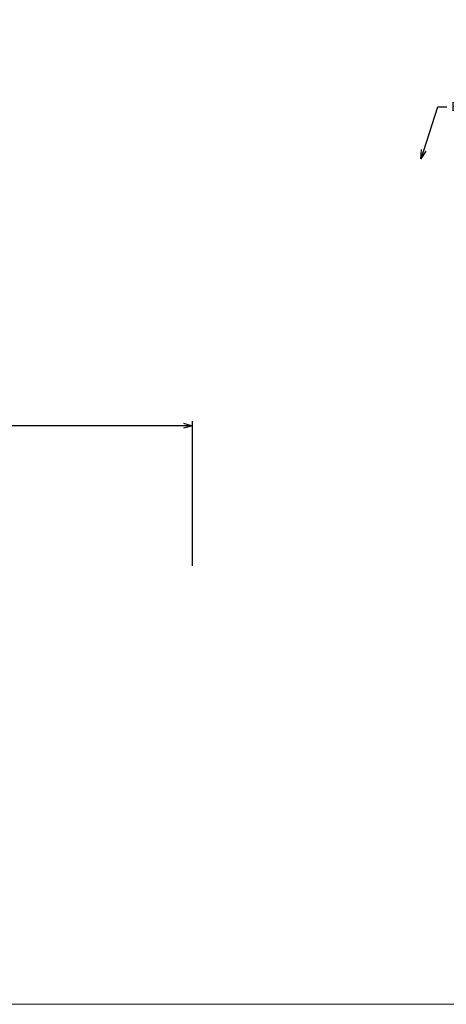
# Model space of a CAD drawing. Extents: x -335 to 1339, y 761 to 1310.
# Tile 5 of 17: x -192 to -120, y 1058 to 1224. Entities that reach past the tile are written whole.
import ezdxf
from ezdxf import colors
from ezdxf.entities.mleader import LeaderData, LeaderLine
from ezdxf.enums import TextEntityAlignment as Align
from ezdxf.math import Vec2, Vec3

# ---------------------------------------------------------------- set-up
doc = ezdxf.new("R2010")
doc.units = 0
doc.header["$MEASUREMENT"] = 0
for name, color, linetype, lineweight in [('B_ANNO_DIM', 7, 'Continuous', 18), ('B_ANNO_TEXT', 7, 'Continuous', 18), ('B_REBAR_SUB', 182, 'Continuous', 25)]:
    doc.layers.add(name, color=color, linetype=linetype, lineweight=lineweight)
doc.layers.add('B_ANNO_NOPLOT', color=47, linetype='Continuous', lineweight=18, plot=False)
doc.styles.add('Annotative', font='calibri.ttf', dxfattribs={"height": 0.0625})
doc.styles.get("Standard").update_dxf_attribs({"font": 'calibri.ttf'})
doc.dimstyles.new('Annotative', dxfattribs={"dimscale": 0, "dimtxt": 0.0625, "dimasz": 0.0625, "dimexe": 0.03125, "dimexo": 0.03125, "dimgap": 0.03125, "dimtad": 1, "dimdec": 3, "dimzin": 3, "dimdsep": 46, "dimlunit": 4, "dimtxsty": 'Standard', "dimblk": 'OPEN30', "dimcen": 0.03125, "dimaunit": 1, "dimadec": 0, "dimazin": 3, "dimtfac": 0.75, "dimtdec": 3, "dimtofl": 0, "dimtmove": 0, "dimatfit": 3, "dimldrblk": 'OPEN30', "dimfxl": 1, "dimtfill": 1, "dimfrac": 1, "dimtolj": 1, "dimtzin": 0, "dimarcsym": 0})

# ---------------------------------------------------------------- blocks, each defined once
blk = doc.blocks.new('_Open30')
at = {"color": 0, "linetype": 'ByBlock', "lineweight": -2}
for p, q in [((-1, 0.27), (0, 0)), ((0, 0), (-1, -0.27)), ((0, 0), (-1, 0))]:
    blk.add_line(p, q, dxfattribs=at)
blk = doc.blocks.new('*D782')
at = {"layer": 'B_ANNO_DIM', "color": 0, "lineweight": -2, "transparency": 16777216}
for p, q in [((12.75, 73.9), (12.75, 98.29)), ((172.4, 73.9), (172.4, 98.29)), ((170.9, 97.54), (14.25, 97.54))]:
    blk.add_line(p, q, dxfattribs=at)
at = {"layer": 'Defpoints', "color": 0, "transparency": 16777216}
for p in [(12.75, 97.54), (12.75, 73.15), (172.4, 73.15)]:
    blk.add_point(p, dxfattribs=at)
at = {"layer": 'B_ANNO_DIM', "color": 0, "lineweight": -2, "transparency": 16777216, "xscale": 1.5, "yscale": 1.5, "zscale": 1.5, "rotation": 180}
blk.add_blockref('_Open30', (12.75, 97.54), dxfattribs=at)
at = {"layer": 'B_ANNO_DIM', "color": 0, "lineweight": -2, "transparency": 16777216, "xscale": 1.5, "yscale": 1.5, "zscale": 1.5}
blk.add_blockref('_Open30', (172.4, 97.54), dxfattribs=at)
at = {"layer": 'B_ANNO_DIM', "color": 0, "transparency": 16777216, "insert": (92.57, 99.06), "char_height": 1.5, "attachment_point": 5, "bg_fill": 3, "box_fill_scale": 1.25, "bg_fill_color": 256, "bg_fill_true_color": 13158600, "bg_fill_transparency": 0}
blk.add_mtext('\\A1;SEE "STRUCTURAL APPROACH SLAB" SHEETS FOR PARAPET LENGTH', dxfattribs=at)
blk = doc.blocks.new('*U772')
at = {"layer": 'B_ANNO_DIM', "lineweight": 30}
for tag, p in [('S5BAR1', (158.4042, 231.7439)), ('S5BAR2', (184.1358, 218.628)), ('S5BAR3', (187.2345, 185.3889))]:
    blk.add_attdef(tag, text='', height=1.5, dxfattribs=at).set_placement(p, align=Align.MIDDLE_LEFT)
at = {"layer": 'B_ANNO_DIM', "style": 'Annotative'}
blk.add_attdef('8INSPA2', text='', height=1.5, dxfattribs=at).set_placement((141.9126, 15.4002), align=Align.BOTTOM_RIGHT)
at = {"layer": 'B_ANNO_DIM'}
dim = blk.add_linear_dim(base=(12.749, 97.5442), p1=(172.4003, 73.1513), p2=(12.749, 73.1513), text='SEE "STRUCTURAL APPROACH SLAB" SHEETS FOR PARAPET LENGTH', dimstyle='Annotative', dxfattribs=at)
dim.commit()
dim.dimension.update_dxf_attribs({"geometry": '*D782', "text_midpoint": (92.5747, 99.0627)})
blk = doc.blocks.new('INS_SS32_BASE')
at = {"layer": 'B_ANNO_NOPLOT', "flags": 128}
blk.add_lwpolyline([(0, 0), (0, 252), (323.93, 252), (323.93, 238.86), (378, 238.86), (378, 40.5), (316.57, 40.5), (316.57, 0), (0, 0)], dxfattribs=at)
at = {"layer": 'B_ANNO_TEXT', "lineweight": 30}
for tag, p in [('SUB1', (311.28, 226.1)), ('SUB2', (319.28, 226.1))]:
    blk.add_attdef(tag, text='', height=1.5, dxfattribs=at).set_placement(p, align=Align.MIDDLE_CENTER)
at = {"layer": 'B_ANNO_TEXT', "style": 'Annotative'}
for tag, p in [('CORNER1', (97.36, 101.83)), ('CORNER2', (98.57, 3.31))]:
    blk.add_attdef(tag, text='', height=1.5, dxfattribs=at).set_placement(p, align=Align.BOTTOM_RIGHT)
at = {"layer": 'B_ANNO_DIM'}
ml = blk.add_multileader_mtext('Standard', dxfattribs=at)
ml.set_content('EDGE OF DECK', color=256)
ml.set_leader_properties()
ml.set_arrow_properties(name='OPEN30')
ml.build(insert=Vec2(0, 0))
ml.multileader.update_dxf_attribs({"dogleg_length": 0.0625, "arrow_head_size": 1.5, "scale": 24})
ctx = ml.context
ctx.base_point, ctx.scale, ctx.char_height, ctx.arrow_head_size, ctx.landing_gap_size, ctx.plane_origin = Vec3(215.27, 151.32, 0.84), 24, 1.5, 1.5, 0.75, Vec3(210.92, 142.53, 0.84)
notes = []
notes.append((ctx, [(0, (1, 1, 0), (213.77, 151.32, 0.84), (1, 0), 1.5, [(0, [(210.92, 142.53, 0.84)], 0, [])])]))
ctx.mtext.insert, ctx.mtext.width, ctx.mtext.flow_direction = Vec3(216.02, 152.08, 0.84), 8.425, 5
for ctx, leaders in notes:
    for number, flags, end, landing, length, lines in leaders:
        leader = LeaderData()
        leader.index, (leader.has_last_leader_line, leader.has_dogleg_vector, leader.attachment_direction) = number, flags
        leader.last_leader_point, leader.dogleg_vector, leader.dogleg_length = Vec3(end), Vec3(landing), length
        for number, points, colour, breaks in lines:
            line = LeaderLine()
            line.index, line.vertices, line.color, line.breaks = number, Vec3.list(points), colors.encode_raw_color(colour), breaks
            leader.lines.append(line)
        ctx.leaders.append(leader)

msp = doc.modelspace()

# ---------------------------------------------------------------- block references
msp.add_blockref('*U772', (-335.06, 1058.3))

# ---------------------------------------------------------------- next in the draw order: block references
msp.add_blockref('INS_SS32_BASE', (-335.06, 1058.3))

doc.saveas('drawing.dxf')
